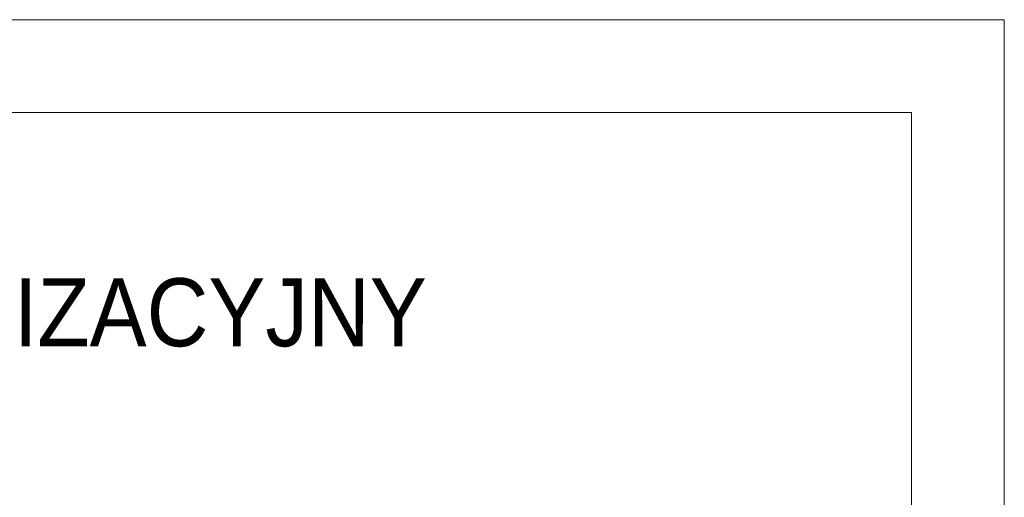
# Model space of a CAD drawing. Header units: millimetres. Extents: x 6904000 to 7075021, y 297772 to 407623.
# Tile 72 of 91: x 7071633 to 7073492, y 324103 to 325004. Entities that reach past the tile are written whole.
import ezdxf

# ---------------------------------------------------------------- set-up
doc = ezdxf.new("R2010")
doc.units = ezdxf.units.MM
doc.layers.add('MCS - 2 piętro - koncepcja (2026.04.17)_do wysłania$0$Obrys powierzchni', color=8, linetype='Continuous', lineweight=9, plot=False)
doc.layers.add('MCS - 2 piętro - koncepcja (2026.04.17)_do wysłania$0$Opis', color=8, linetype='Continuous', lineweight=9)
doc.styles.add('MCS - 2 piętro - koncepcja (2026.04.17)_do wysłania$0$ARIELCE', font='arial.ttf', dxfattribs={"width": 0.9})

msp = doc.modelspace()

# ---------------------------------------------------------------- linework, layer by layer
at = {"layer": 'MCS - 2 piętro - koncepcja (2026.04.17)_do wysłania$0$Obrys powierzchni', "ltscale": 1.6}
for points in [[(7043791.7, 304004.1), (7043791.7, 325004.1), (7073491.7, 325004.1), (7073491.7, 304004.1)], [(7043966.7, 304179.1), (7043966.7, 324829.1), (7073316.7, 324829.1), (7073316.7, 304179.1)]]:
    msp.add_lwpolyline(points, close=True, dxfattribs=at)

# ---------------------------------------------------------------- texts
at = {"layer": 'MCS - 2 piętro - koncepcja (2026.04.17)_do wysłania$0$Opis', "insert": (7070267.9, 324516.6), "char_height": 140, "width": 7240.63, "attachment_point": 1, "rotation": 359.981, "style": 'MCS - 2 piętro - koncepcja (2026.04.17)_do wysłania$0$ARIELCE'}
msp.add_mtext('\\pxsm1,ql;{\\fArial|b0|i0|c238|p34;\\H0.916668x;SCHEMAT LOKALIZACYJNY}', dxfattribs=at)

doc.saveas('drawing.dxf')
